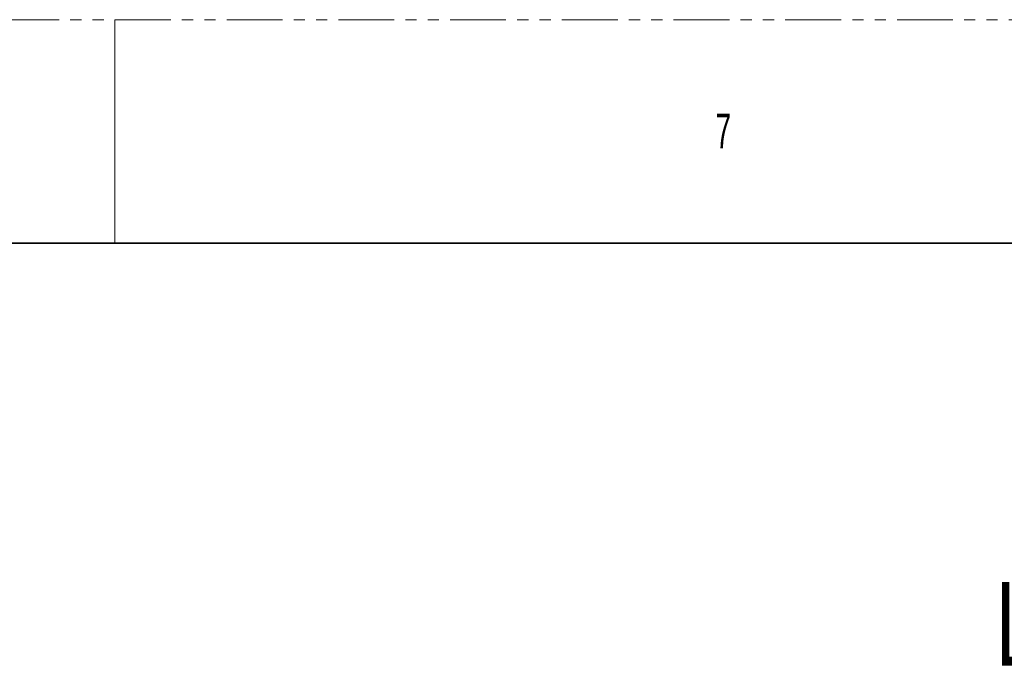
# Model space of a CAD drawing. Header units: millimetres. Extents: x 0 to 1118, y 0 to 864.
# Tile 39 of 256: x 129 to 241, y 790 to 864. Entities that reach past the tile are written whole.
import ezdxf

# ---------------------------------------------------------------- set-up
doc = ezdxf.new("R2010")
doc.units = ezdxf.units.MM
doc.linetypes.add('PHANTOM', pattern=[12.7, 6.35, -1.27, 1.27, -1.27, 1.27, -1.27])
doc.styles.add('SLDTEXTSTYLE0', font='TXT', dxfattribs={"width": 0.7})
doc.styles.add('SLDTEXTSTYLE4', font='TXT', dxfattribs={"width": 0.6})

# ---------------------------------------------------------------- blocks, each defined once
blk = doc.blocks.new('SW_NOTE_0_1')
at = {"color": 0, "linetype": 'Continuous', "lineweight": 0, "insert": (49.26, 12.28), "char_height": 9.525, "attachment_point": 2, "style": 'SLDTEXTSTYLE0'}
blk.add_mtext('LCD Panel SUHD75-V3', dxfattribs=at)

msp = doc.modelspace()

# ---------------------------------------------------------------- linework, layer by layer
at = {"color": 7, "linetype": 'PHANTOM', "lineweight": 18}
msp.add_line((0, 863.6), (1117.6, 863.6), dxfattribs=at)
at = {"color": 7, "linetype": 'Continuous', "lineweight": 18}
msp.add_line((139.7, 863.6), (139.7, 838.2), dxfattribs=at)
at = {"color": 7, "linetype": 'Continuous', "lineweight": 35}
msp.add_line((12.7, 838.2), (1104.9, 838.2), dxfattribs=at)

# ---------------------------------------------------------------- block references
at = {"color": 7, "linetype": 'Continuous', "lineweight": 0}
msp.add_blockref('SW_NOTE_0_1', (237.8657, 787.3965), dxfattribs=at)

# ---------------------------------------------------------------- texts
at = {"color": 7, "linetype": 'Continuous', "lineweight": 0, "insert": (207.9625, 852.9292), "char_height": 3.9688, "attachment_point": 1, "style": 'SLDTEXTSTYLE4'}
msp.add_mtext('7', dxfattribs=at)

doc.saveas('drawing.dxf')
